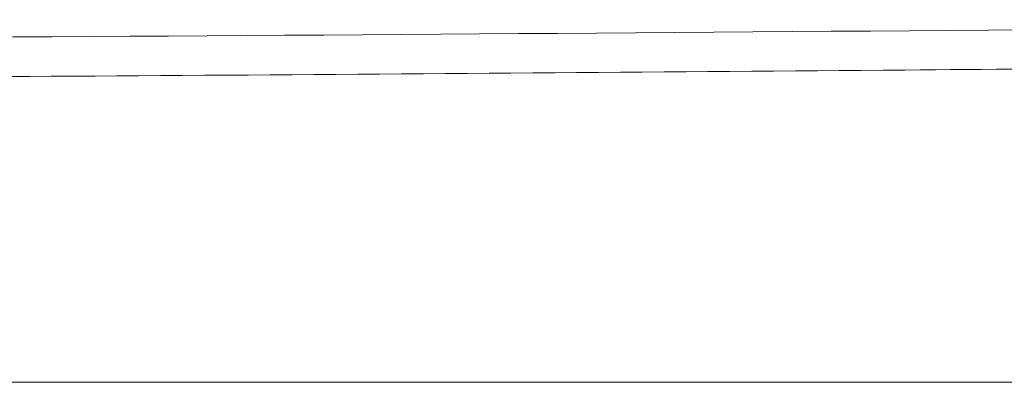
# Model space of a CAD drawing. Header units: millimetres. Extents: x 14831 to 16595, y 7520 to 8717.
# Tile 4 of 15: x 16188 to 16287, y 8240 to 8277. Entities that reach past the tile are written whole.
import ezdxf

# ---------------------------------------------------------------- set-up
doc = ezdxf.new("R2010")
doc.units = ezdxf.units.MM
doc.header["$MEASUREMENT"] = 0
doc.layers.add('图层7', color=4, linetype='Continuous', lineweight=15)

msp = doc.modelspace()

# ---------------------------------------------------------------- linework, layer by layer
at = {"layer": '图层7'}
msp.add_line((16405.001, 8240.273), (16083.001, 8240.273), dxfattribs=at)
for points, knots in [([(16329.196, 8276.036), (16159.066, 8274.642), (15933.741, 8272.99), (15669.457, 8280.248), (15524.72, 8267.371), (15449.628, 8295.094), (15412.892, 8308.31)], [194.673231, 194.673231, 194.673231, 194.673231, 677.587862, 869.976417, 990.48353, 1106.550033, 1106.550033, 1106.550033, 1106.550033]), ([(16329.737, 8272.086), (16309.756, 8271.945), (16293.453, 8271.805), (16230.228, 8271.285), (16183.308, 8270.945), (16042.6, 8270.346), (15948.859, 8270.507), (15845.586, 8272.127), (15835.887, 8272.295), (15816.498, 8272.652), (15806.808, 8272.838), (15777.738, 8273.363), (15758.363, 8273.67), (15729.026, 8273.848), (15719.076, 8273.858), (15689.206, 8273.682), (15669.265, 8273.286), (15644.025, 8272.238), (15638.771, 8271.986), (15628.243, 8271.452), (15622.971, 8271.172), (15607.141, 8270.363), (15596.57, 8269.866), (15578.783, 8269.426), (15571.563, 8269.358), (15555.735, 8269.588), (15547.131, 8269.962), (15534.084, 8271.072), (15529.619, 8271.55), (15517.933, 8273.099), (15510.747, 8274.359), (15496.472, 8277.359), (15489.38, 8279.1), (15468.217, 8284.867), (15454.259, 8289.435), (15430.736, 8297.616), (15421.124, 8301.098), (15411.538, 8304.547)], [188.454873, 188.454873, 188.454873, 188.454873, 237.304713, 237.304713, 377.908239, 377.908239, 659.115292, 659.115292, 688.26488, 688.26488, 717.414469, 717.414469, 775.713646, 775.713646, 805.615808, 805.615808, 865.420133, 865.420133, 881.123664, 881.123664, 896.827194, 896.827194, 928.234255, 928.234255, 949.708935, 949.708935, 975.390187, 975.390187, 988.791479, 988.791479, 1010.54776, 1010.54776, 1032.30404, 1032.30404, 1075.816602, 1075.816602, 1106.12141, 1106.12141, 1106.12141, 1106.12141])]:
    msp.add_open_spline(points, degree=3, knots=knots, dxfattribs=at)

doc.saveas('drawing.dxf')
